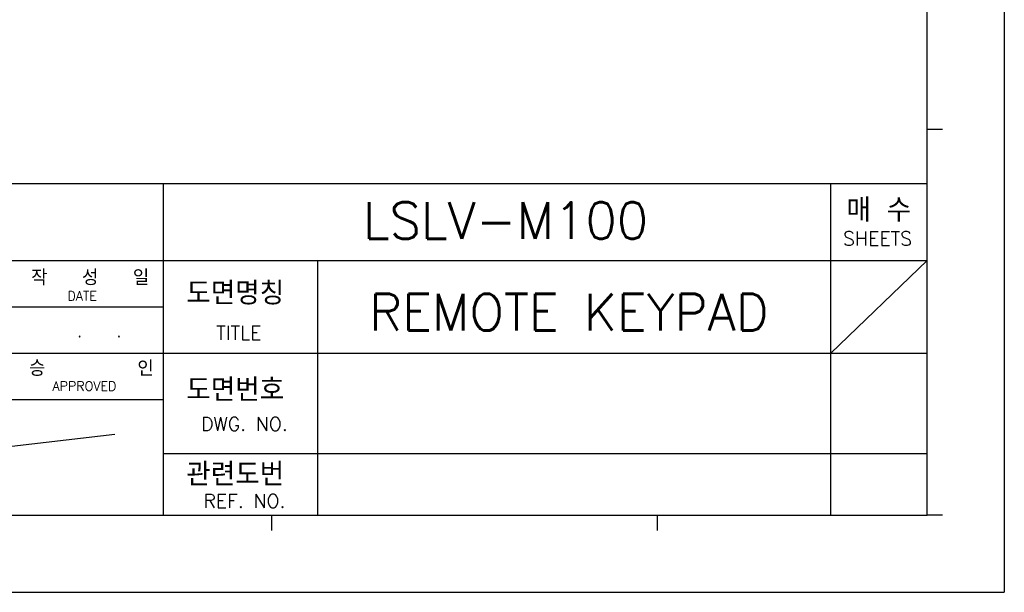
# Model space of a CAD drawing. Header units: inches. Extents: x 749 to 1245, y 24 to 374.
# Tile 79 of 145: x 1094 to 1245, y 24 to 111. Entities that reach past the tile are written whole.
import ezdxf

# ---------------------------------------------------------------- set-up
doc = ezdxf.new("R2010")
doc.units = ezdxf.units.IN
doc.header["$LTSCALE"] = 5
doc.header["$MEASUREMENT"] = 0
doc.layers.get('0').update_dxf_attribs({"linetype": 'CONTINUOUS'})
doc.layers.add('AM_0', color=7, linetype='CONTINUOUS', lineweight=30)
doc.layers.add('AM_6_Text', color=7, linetype='CONTINUOUS', lineweight=20)
doc.styles.add('WHGTXT', font='simplex', dxfattribs={"bigfont": 'whgtxt'})

# ---------------------------------------------------------------- blocks, each defined once
blk = doc.blocks.new('A$C759C226F')
for p, q in [((334.43, 236.49), (334.43, 0)), ((334.43, 236.49), (334.43, 0)), ((326.47, 7.96), (326.47, 227.73)), ((328.06, 47.78), (326.47, 47.78)), ((19.91, 42.2), (326.47, 42.2)), ((247.64, 7.96), (247.64, 42.2)), ((316.51, 7.96), (316.51, 42.2)), ((183.94, 34.24), (326.47, 34.24)), ((263.56, 7.96), (263.56, 34.24)), ((316.51, 24.68), (326.47, 34.24)), ((199.86, 29.46), (247.64, 29.46)), ((183.94, 24.68), (326.47, 24.68)), ((183.94, 19.91), (247.64, 19.91)), ((247.64, 14.33), (326.47, 14.33)), ((19.91, 7.96), (326.47, 7.96)), ((258.79, 7.96), (258.79, 6.37)), ((298.6, 7.96), (298.6, 6.37)), ((322.49, 7.96), (324.08, 7.96)), ((328.06, 7.96), (326.47, 7.96)), ((0, 0), (334.43, 0))]:
    blk.add_line(p, q)
at = {"style": 'WHGTXT'}
for s, height, p in [('매 수', 2.389, (318.13, 38.27)), ('SHEETS', 1.433, (317.78, 35.82)), ('작   성   일', 1.593, (233.97, 31.7)), ('도면명칭', 2.389, (249.98, 29.69)), ('DATE', 0.956, (237.72, 30.12)), ('TITLE', 1.433, (253.07, 26.07)), ('.', 1.34, (238.69, 26.33)), ('.', 1.34, (242.75, 26.33)), ('승        인', 1.593, (233.75, 22.33)), ('도면번호', 2.389, (249.98, 19.71)), ('APPROVED', 0.956, (236.17, 20.81)), ('DWG. NO.', 1.433, (251.5, 16.66)), ('관련도번', 2.389, (249.98, 10.98)), ('REF. NO.', 1.433, (251.75, 8.71))]:
    blk.add_text(s, height=height, dxfattribs=at).set_placement(p)

msp = doc.modelspace()

# ---------------------------------------------------------------- linework, layer by layer
msp.add_line((1054.35, 41.48), (1108.96, 47.8))

# ---------------------------------------------------------------- block references
at = {"layer": 'AM_0', "xscale": 1.482694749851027, "yscale": 1.482694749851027, "zscale": 1.482694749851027}
msp.add_blockref('A$C759C226F', (749.26, 23.62), dxfattribs=at)

# ---------------------------------------------------------------- texts
at = {"layer": 'AM_6_Text', "style": 'WHGTXT'}
for s, height, p in [('LSLV-M100', 5.594, (1146.96, 77.74)), ('REMOTE KEYPAD', 5.5936, (1147.92, 63.7))]:
    msp.add_text(s, height=height, dxfattribs=at).set_placement(p)

doc.saveas('drawing.dxf')
